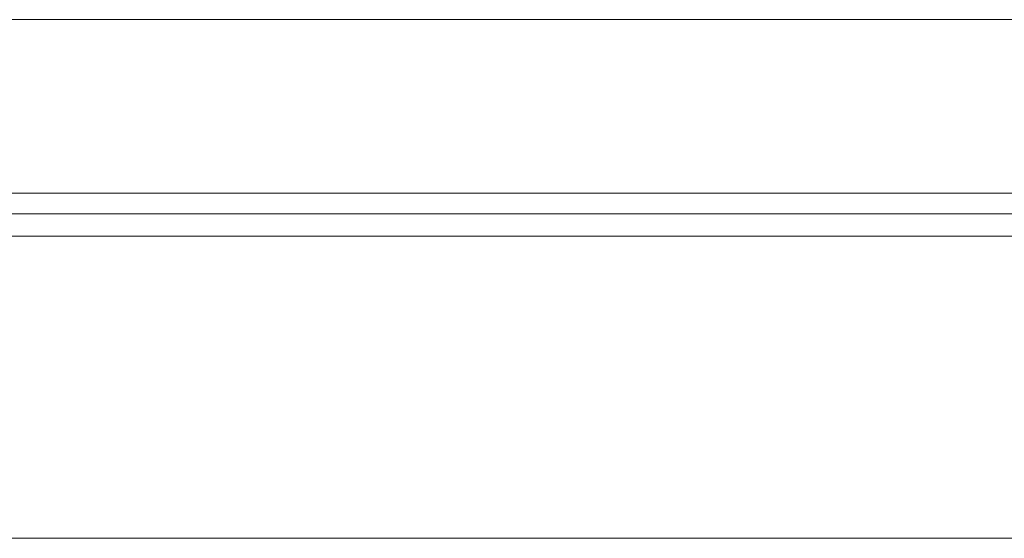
# Model space of a CAD drawing. Extents: x 0 to 59450, y 0 to 42050.
# Tile 137 of 256: x 33094.22 to 33106.89, y 6315.6 to 6322.27. Entities that reach past the tile are written whole.
import ezdxf

# ---------------------------------------------------------------- set-up
doc = ezdxf.new("R2010")
doc.units = 0
doc.header["$LTSCALE"] = 20
doc.header["$MEASUREMENT"] = 0
doc.layers.get('0').update_dxf_attribs({"linetype": 'CONTINUOUS'})

msp = doc.modelspace()

# ---------------------------------------------------------------- linework, layer by layer
at = {"color": 3, "linetype": 'Continuous', "lineweight": 13}
for p, q in [((33014.839, 6322.274), (33862.95, 6322.274)), ((32685.89, 6320.042), (33947.856, 6320.042)), ((32888.089, 6319.774), (33146.623, 6319.774)), ((33120.193, 6319.486), (32888.089, 6319.486)), ((32888.088, 6315.598), (33106.894, 6315.598))]:
    msp.add_line(p, q, dxfattribs=at)
msp.add_arc((33106.894, 6340.286), 24.688, 270, 302.594, dxfattribs=at)

doc.saveas('drawing.dxf')
